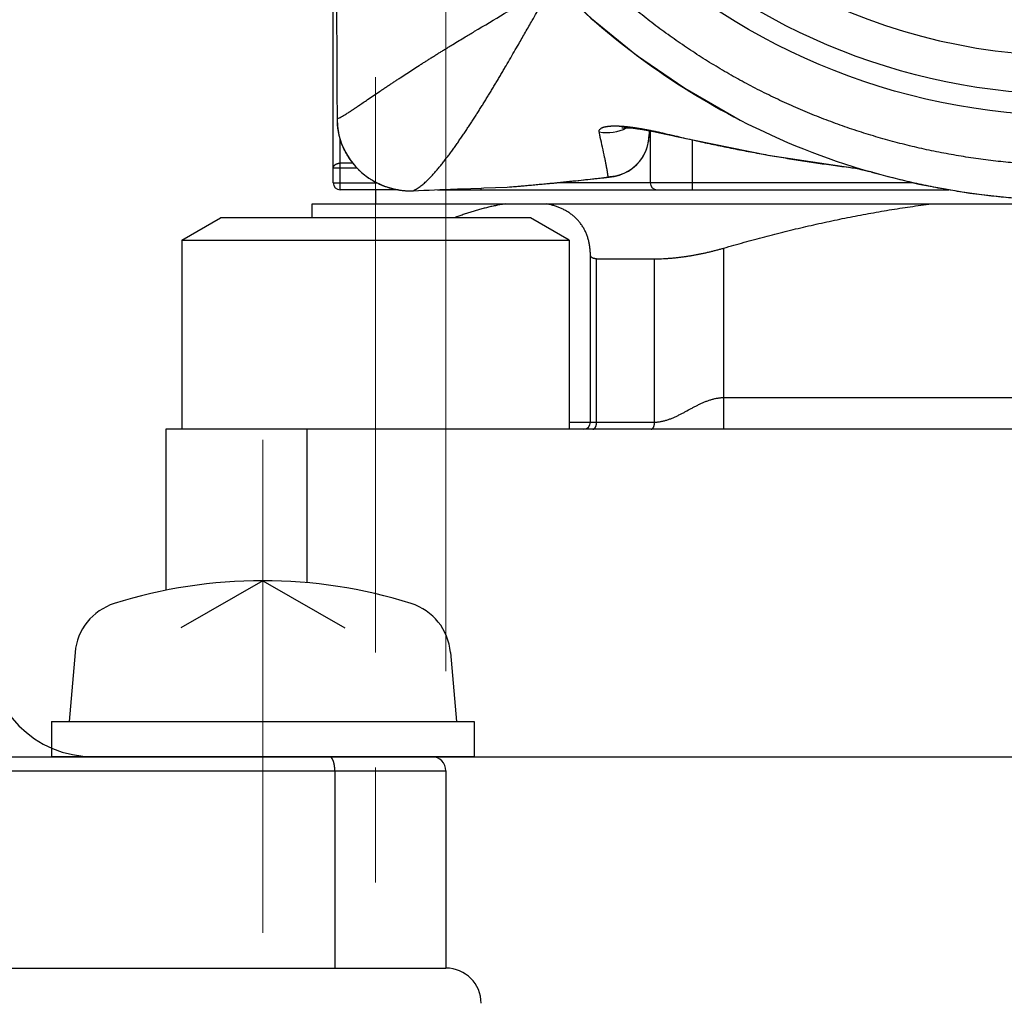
# Model space of a CAD drawing. Header units: millimetres. Extents: x 0 to 594, y 0 to 420.
# Tile 43 of 118: x 180 to 194, y 234 to 248. Entities that reach past the tile are written whole.
import ezdxf

# ---------------------------------------------------------------- set-up
doc = ezdxf.new("R2010")
doc.units = ezdxf.units.MM
doc.header["$LTSCALE"] = 0.257233
doc.linetypes.add('CENTER', pattern=[50.8, 31.75, -6.35, 6.35, -6.35])
doc.layers.add('NoLayerName_001', color=7, linetype='Continuous')
doc.styles.get("Standard").update_dxf_attribs({"font": 'txt', "bigfont": 'extfont2'})
doc.dimstyles.get("Standard").update_dxf_attribs({"dimtxt": 2.5, "dimasz": 2.5, "dimexe": 1, "dimexo": 1, "dimtad": 1, "dimdec": 3, "dimzin": 0, "dimdsep": 46, "dimtxsty": 'Standard', "dimcen": 2.5, "dimadec": 3, "dimazin": 0, "dimtfac": 0.75, "dimtdec": 3, "dimtmove": 0, "dimatfit": 3, "dimfxl": 1, "dimarcsym": 0})

# ---------------------------------------------------------------- blocks, each defined once
blk = doc.blocks.new('_OPEN30')
at = {"color": 0, "linetype": 'ByBlock', "lineweight": -2}
for p, q in [((-1, 0.267949), (0, 0)), ((0, 0), (-1, -0.267949)), ((0, 0), (-1, 0))]:
    blk.add_line(p, q, dxfattribs=at)
blk = doc.blocks.new('*D63')
at = {"layer": 'Defpoints', "color": 0}
for p in [(160.683, 275.378), (160.683, 237.752), (185.683, 237.752)]:
    blk.add_point(p, dxfattribs=at)
at = {"layer": 'NoLayerName_001', "color": 0, "linetype": 'Continuous', "lineweight": 13}
for p, q in [((160.683, 239.166), (160.683, 276.793)), ((185.683, 239.166), (185.683, 276.793)), ((183.562, 275.378), (162.804, 275.378))]:
    blk.add_line(p, q, dxfattribs=at)
at = {"layer": 'NoLayerName_001', "color": 0, "lineweight": 13, "xscale": 2.121340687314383, "yscale": 2.121340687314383, "zscale": 2.121340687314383, "rotation": 180}
blk.add_blockref('_OPEN30', (160.683, 275.378), dxfattribs=at)
at = {"layer": 'NoLayerName_001', "color": 0, "lineweight": 13, "xscale": 2.121340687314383, "yscale": 2.121340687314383, "zscale": 2.121340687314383}
blk.add_blockref('_OPEN30', (185.683, 275.378), dxfattribs=at)
at = {"layer": 'NoLayerName_001', "color": 0, "lineweight": 13, "insert": (173.183, 279.268), "char_height": 4.94979, "attachment_point": 5}
blk.add_mtext('\\W0.8000;25', dxfattribs=at)

msp = doc.modelspace()

# ---------------------------------------------------------------- linework, layer by layer
at = {"layer": 'NoLayerName_001', "color": 7, "linetype": 'Continuous', "lineweight": 25}
for p, q in [((184.0831, 246.1013), (184.0831, 255.7289)), ((188.5681, 246.8391), (188.5681, 246.7854)), ((188.5831, 246.8363), (188.5831, 246.1013)), ((191.7314, 246.249), (191.6953, 246.2594)), ((187.7356, 246.1501), (187.9598, 246.174)), ((185.0066, 246.0013), (184.1831, 246.0013)), ((184.6831, 246.0013), (184.6831, 245.8013)), ((185.1548, 245.9859), (185.2186, 245.9865)), ((185.5637, 246.0013), (192.8191, 246.0013)), ((185.8664, 246.0131), (185.8888, 246.0139)), ((185.8888, 246.0139), (186.1822, 246.025)), ((186.1822, 246.025), (186.2215, 246.0265)), ((186.2215, 246.0265), (186.5526, 246.0386)), ((186.5526, 246.0386), (186.5867, 246.0406)), ((183.7831, 245.8013), (205.3831, 245.8013)), ((183.7831, 245.6013), (183.7831, 245.8013)), ((181.9331, 245.2838), (182.4831, 245.6013)), ((186.8831, 245.6013), (182.4831, 245.6013)), ((187.4331, 245.2838), (186.8831, 245.6013)), ((181.9331, 245.2838), (187.4331, 245.2838)), ((181.9331, 245.2838), (181.9331, 242.6013)), ((187.4331, 245.2838), (187.4331, 242.6013)), ((187.7335, 242.7013), (187.7335, 245.0809)), ((187.8217, 245.021), (188.6448, 245.021)), ((207.4581, 242.6013), (181.7081, 242.6013)), ((181.7081, 242.6013), (181.7081, 240.3152)), ((183.0831, 240.4516), (181.9202, 239.7802)), ((183.0831, 240.4516), (184.246, 239.7802)), ((180.419, 239.4335), (180.3331, 238.4516)), ((185.7472, 239.4335), (185.8331, 238.4516)), ((180.0831, 238.4516), (180.0831, 237.9516)), ((180.0831, 238.4516), (186.0831, 238.4516)), ((186.0831, 238.4516), (186.0831, 237.9516)), ((174.5574, 237.9516), (185.4831, 237.9516)), ((186.0831, 237.9516), (180.0831, 237.9516)), ((181.7081, 237.9513), (207.4581, 237.9513)), ((181.8831, 237.9513), (207.2831, 237.9513)), ((184.106, 237.7516), (184.106, 234.9516)), ((185.6831, 237.7516), (185.6831, 234.9516)), ((160.6831, 234.9516), (185.6831, 234.9516))]:
    msp.add_line(p, q, dxfattribs=at)
at = {"layer": 'NoLayerName_001', "color": 2, "linetype": 'CENTER', "lineweight": 13}
for p, q in [((184.6831, 247.6013), (184.6831, 235.9513)), ((183.0831, 235.4516), (183.0831, 242.4516))]:
    msp.add_line(p, q, dxfattribs=at)
at = {"layer": 'NoLayerName_001', "color": 8, "linetype": 'Continuous', "lineweight": 25}
for p, q in [((184.1371, 247.0061), (184.137, 247.0026)), ((184.1831, 246.0013), (184.1831, 246.713)), ((188.9331, 246.767), (188.932, 246.762)), ((189.1831, 246.0013), (189.1831, 246.711)), ((184.1831, 246.3095), (184.0831, 246.3095)), ((184.3611, 246.379), (184.1831, 246.379)), ((184.4215, 246.3095), (184.1831, 246.3095)), ((184.0831, 246.1013), (184.7006, 246.1013)), ((192.3128, 246.1013), (187.2615, 246.1013)), ((187.9134, 246.1717), (187.9592, 246.1739)), ((186.1831, 246.0013), (186.1831, 246.025)), ((186.5526, 246.0386), (186.5867, 246.0414)), ((186.5867, 246.0414), (186.6188, 246.044)), ((189.6263, 242.6013), (189.6263, 245.1728)), ((187.8217, 242.7013), (187.8217, 245.021)), ((188.6448, 242.7025), (188.6448, 245.021)), ((189.6263, 243.0513), (199.5399, 243.0497)), ((187.4331, 242.7013), (187.7335, 242.7013)), ((187.7335, 242.7013), (188.6448, 242.7025)), ((183.7081, 242.6013), (183.7081, 240.4236)), ((174.5574, 237.7516), (185.6831, 237.7516))]:
    msp.add_line(p, q, dxfattribs=at)
at = {"layer": 'NoLayerName_001', "color": 7, "linetype": 'Continuous', "lineweight": 25}
for points in [[(187.2164, 248.9353), (187.7474, 248.4328), (188.3894, 247.9112), (189.0715, 247.4414), (189.8597, 246.9902)], [(184.137, 247.0026), (184.1419, 246.9051), (184.1639, 246.7752), (184.2022, 246.6514), (184.2554, 246.5352), (184.3222, 246.4274), (184.4012, 246.3293), (184.4911, 246.2418), (184.5903, 246.166), (184.6969, 246.103), (184.8089, 246.0532), (184.9241, 246.0171), (185.0401, 245.9948), (185.1548, 245.9859)], [(188.1851, 246.8811), (188.1809, 246.8804), (188.189, 246.8811), (188.2097, 246.8817), (188.2425, 246.8811), (188.2863, 246.8785), (188.3398, 246.8736), (188.4021, 246.866), (188.472, 246.8557), (188.5485, 246.8428), (188.6301, 246.8275), (188.7163, 246.81), (188.806, 246.7907), (188.8986, 246.7698), (188.932, 246.762)], [(188.107, 246.1989), (188.1463, 246.2103), (188.1879, 246.2254), (188.2305, 246.2444), (188.2722, 246.2671), (188.3135, 246.2938), (188.3539, 246.3251), (188.3927, 246.3608), (188.4293, 246.4011), (188.463, 246.4458), (188.4932, 246.4947), (188.519, 246.5475), (188.54, 246.6039), (188.5556, 246.6633), (188.5651, 246.7251), (188.5681, 246.7854)], [(188.932, 246.762), (190.2547, 246.4931), (191.398, 246.3211)], [(191.397, 246.3212), (191.4065, 246.32), (191.4249, 246.3175), (191.4462, 246.3143), (191.4696, 246.3106), (191.4944, 246.3062), (191.5199, 246.3014), (191.5457, 246.2963), (191.571, 246.2909)], [(191.571, 246.2909), (191.5953, 246.2854), (191.6181, 246.28), (191.6387, 246.2749), (191.6565, 246.2702), (191.6708, 246.2664), (191.6803, 246.2638), (191.6858, 246.2622), (191.6864, 246.2621)], [(191.7209, 246.2533), (192.3969, 246.0816), (193.1198, 245.9511), (193.8497, 245.872), (194.5831, 245.8454), (195.3166, 245.872), (196.0464, 245.9511), (196.7693, 246.0816)], [(186.5867, 246.0406), (186.7411, 246.0532), (186.9731, 246.0737), (187.2164, 246.0968), (187.4706, 246.1223), (187.7356, 246.1501)], [(187.9592, 246.1739), (187.9995, 246.1787), (188.0348, 246.1839)], [(188.0348, 246.1839), (188.0697, 246.1903), (188.107, 246.1989)]]:
    msp.add_lwpolyline(points, dxfattribs=at)
for radius in [9.25, 8.95]:
    msp.add_circle((194.5831, 256.3013), radius, dxfattribs=at)
for centre, radius, start, end in [((194.5831, 256.3013), 8.4, 215.07223, 331.98347), ((194.6351, 256.2473), 10.4163, 224.58423, 242.7126), ((194.5321, 256.056), 10.1991, 242.73402, 253.85064), ((184.1831, 246.1013), 0.1, 180, 270), ((188.6831, 246.1013), 0.1, 180, 270), ((186.5305, 246.7508), 0.7125, 274.52584, 276.45155), ((187.6335, 242.7013), 0.1, 270.00128, 0.00128), ((183.0831, 233.4516), 7, 72.47322, 107.52678), ((181.216, 239.3638), 0.8, 107.52678, 175), ((184.9503, 239.3638), 0.8, 5, 72.47322), ((180.6831, 239.4516), 1.5, 180, 270), ((185.4831, 237.7516), 0.2, 0, 90), ((185.6831, 234.4516), 0.5, 0, 90)]:
    msp.add_arc(centre, radius, start, end, dxfattribs=at)
at = {"layer": 'NoLayerName_001', "color": 8, "linetype": 'Continuous', "lineweight": 25}
for centre, radius, start, end in [((185.1098, 247.0027), 0.9727, 179.82052, 186.99173), ((187.9681, 247.4215), 0.6096, 259.57085, 297.26256), ((187.9671, 246.7862), 0.6011, 334.03141, 350.14096), ((187.9652, 246.7862), 0.6029, 350.17106, 352.15679), ((187.9703, 246.7856), 0.5978, 352.14619, 359.98001), ((187.9687, 246.786), 0.5995, 280.36403, 333.98114), ((187.9679, 246.7879), 0.6015, 271.58451, 280.40591), ((185.1781, 247.0004), 1.0147, 269.69451, 272.29353)]:
    msp.add_arc(centre, radius, start, end, dxfattribs=at)
at = {"layer": 'NoLayerName_001', "color": 7, "linetype": 'Continuous', "lineweight": 25}
for points, knots in [([(184.1174, 249.3056), (184.1193, 249.1907), (184.1226, 248.999), (184.1263, 248.7307), (184.1292, 248.5007), (184.1315, 248.2707), (184.1334, 248.0407), (184.1351, 247.7724), (184.1365, 247.4274), (184.1368, 247.1591), (184.1371, 247.0058)], [0, 0, 0, 0, 0.3450009, 0.575002, 0.8050031, 1.0350039, 1.2650044, 1.4950048, 1.8400057, 2.3000067, 2.3000067, 2.3000067, 2.3000067]), ([(197.1705, 246.177), (197.081, 246.1552), (196.9023, 246.1097), (196.6317, 246.0519), (196.3596, 246.0004), (196.0861, 245.9563), (195.8114, 245.9193), (195.5357, 245.8898), (195.2592, 245.8676), (194.9821, 245.8528), (194.7048, 245.8456), (194.4273, 245.846), (194.1499, 245.854), (193.8729, 245.8696), (193.5965, 245.8926), (193.3208, 245.9232), (193.0461, 245.961), (192.7726, 246.0062), (192.5005, 246.0585), (192.2302, 246.1182), (191.9614, 246.1841), (191.7842, 246.2349), (191.6953, 246.2594)], [0, 0, 0, 0, 0.2764163, 0.5530758, 0.8299414, 1.1069775, 1.3841499, 1.6614268, 1.9387794, 2.216182, 2.4936132, 2.7710559, 3.048498, 3.3259276, 3.6033282, 3.8806786, 4.1579535, 4.4351242, 4.712159, 4.9890238, 5.2656829, 5.5420992, 5.5420992, 5.5420992, 5.5420992]), ([(185.2186, 245.9876), (185.4202, 245.9955), (185.6361, 246.0042), (185.8521, 246.0125), (185.8664, 246.0131)], [0, 0, 0, 0, 0.60508636, 0.64830681, 0.64830681, 0.64830681, 0.64830681]), ([(186.5295, 245.8013), (186.5079, 245.7978), (186.4648, 245.7911), (186.4004, 245.7788), (186.3363, 245.7652), (186.2725, 245.7503), (186.209, 245.7341), (186.1458, 245.7168), (186.0829, 245.6984), (186.0203, 245.679), (185.958, 245.6586), (185.8961, 245.6374), (185.8423, 245.6182), (185.8093, 245.6059), (185.7967, 245.6013)], [0, 0, 0, 0, 0.06547203, 0.13096058, 0.19647138, 0.26200409, 0.32755272, 0.39310605, 0.45864806, 0.52416761, 0.58967079, 0.65516432, 0.72065302, 0.76085834, 0.76085834, 0.76085834, 0.76085834]), ([(187.1624, 245.7899), (187.154, 245.7919), (187.1372, 245.7961), (187.1201, 245.7995), (187.1117, 245.8013)], [0, 0, 0, 0, 0.02602599, 0.05199881, 0.05199881, 0.05199881, 0.05199881]), ([(187.7335, 245.0809), (187.7332, 245.0896), (187.7329, 245.1069), (187.7313, 245.1329), (187.7291, 245.1588), (187.7261, 245.1847), (187.7224, 245.2105), (187.7178, 245.2362), (187.7124, 245.2617), (187.7062, 245.2869), (187.6991, 245.312), (187.6912, 245.3368), (187.6823, 245.3612), (187.6726, 245.3853), (187.662, 245.409), (187.6504, 245.4322), (187.638, 245.455), (187.6246, 245.4773), (187.6104, 245.4991), (187.5953, 245.5202), (187.5794, 245.5407), (187.5626, 245.5606), (187.545, 245.5797), (187.5267, 245.5982), (187.5077, 245.6159), (187.488, 245.6328), (187.4676, 245.649), (187.4467, 245.6643), (187.4252, 245.6789), (187.4032, 245.6927), (187.3807, 245.7058), (187.3577, 245.718), (187.3344, 245.7295), (187.3106, 245.7403), (187.2866, 245.7503), (187.2622, 245.7596), (187.2376, 245.7682), (187.2127, 245.7761), (187.1877, 245.7835), (187.1708, 245.7877), (187.1624, 245.7899)], [0, 0, 0, 0, 0.02596954, 0.05198626, 0.07803425, 0.10409944, 0.13016979, 0.15623549, 0.18228914, 0.20832598, 0.23434406, 0.26034444, 0.28632966, 0.31230228, 0.33826665, 0.36422925, 0.39019786, 0.41617316, 0.44215189, 0.46813166, 0.49411127, 0.52009097, 0.54607134, 0.57205149, 0.59802903, 0.62400041, 0.64996628, 0.67593402, 0.70190924, 0.72789513, 0.75389267, 0.77990374, 0.8059329, 0.8319822, 0.85805076, 0.884135, 0.91022879, 0.93632362, 0.96240883, 0.98847171, 0.98847171, 0.98847171, 0.98847171]), ([(189.6263, 245.1728), (189.6746, 245.1868), (189.7711, 245.2148), (189.9162, 245.2556), (190.0616, 245.2955), (190.2072, 245.3343), (190.3532, 245.3721), (190.4994, 245.4089), (190.6458, 245.4446), (190.7926, 245.4792), (190.9396, 245.5127), (191.0868, 245.5451), (191.2344, 245.5763), (191.3821, 245.6063), (191.5301, 245.6351), (191.6784, 245.6627), (191.8268, 245.6891), (191.9755, 245.7142), (192.1244, 245.738), (192.2734, 245.7605), (192.4227, 245.7818), (192.5223, 245.7947), (192.5721, 245.8013)], [0, 0, 0, 0, 0.1507273, 0.3014637, 0.4522074, 0.6029568, 0.7537107, 0.9044686, 1.0552303, 1.205996, 1.3567664, 1.5075429, 1.658326, 1.809113, 1.9599001, 2.1106843, 2.261463, 2.412234, 2.5629955, 2.7137462, 2.8644855, 3.015213, 3.015213, 3.015213, 3.015213]), ([(188.6448, 245.021), (188.6614, 245.0212), (188.6946, 245.0212), (188.7443, 245.0227), (188.7941, 245.0249), (188.8438, 245.028), (188.8935, 245.0319), (188.9431, 245.0366), (188.9927, 245.042), (189.0422, 245.0482), (189.0915, 245.0551), (189.1408, 245.0627), (189.19, 245.0709), (189.239, 245.0797), (189.2879, 245.0892), (189.3367, 245.0994), (189.3854, 245.1101), (189.4339, 245.1215), (189.4822, 245.1334), (189.5304, 245.146), (189.5785, 245.159), (189.6104, 245.1683), (189.6263, 245.1728)], [0, 0, 0, 0, 0.04978426, 0.09957807, 0.14938416, 0.19920384, 0.24903702, 0.29888227, 0.34873689, 0.39859694, 0.44845735, 0.49831197, 0.54815712, 0.5979939, 0.64782348, 0.69764673, 0.74746417, 0.79727603, 0.84708219, 0.89688226, 0.94667554, 0.99646104, 0.99646104, 0.99646104, 0.99646104]), ([(187.8217, 245.021), (187.8204, 245.021), (187.8178, 245.021), (187.8138, 245.0211), (187.8098, 245.0214), (187.8059, 245.0217), (187.8019, 245.0221), (187.798, 245.0226), (187.7941, 245.0232), (187.7902, 245.0239), (187.7863, 245.0248), (187.7824, 245.0257), (187.7786, 245.0268), (187.7748, 245.0281), (187.7711, 245.0295), (187.7674, 245.0311), (187.7639, 245.0329), (187.7604, 245.0348), (187.7571, 245.037), (187.7539, 245.0394), (187.7508, 245.0419), (187.7479, 245.0447), (187.7453, 245.0477), (187.7428, 245.0509), (187.7407, 245.0542), (187.7387, 245.0577), (187.7372, 245.0614), (187.7359, 245.0652), (187.7348, 245.069), (187.7341, 245.073), (187.7336, 245.0769), (187.7336, 245.0796), (187.7335, 245.0809)], [0, 0, 0, 0, 0.00395956, 0.00792234, 0.01188717, 0.01585324, 0.01982016, 0.02378801, 0.02775733, 0.0317292, 0.03570522, 0.03968756, 0.04367577, 0.04766471, 0.0516503, 0.05563047, 0.05960536, 0.06357763, 0.06755268, 0.07153844, 0.07553523, 0.07953555, 0.08353357, 0.08752592, 0.09151234, 0.0954962, 0.09948371, 0.10347777, 0.1074767, 0.11147517, 0.1154649, 0.11943534, 0.11943534, 0.11943534, 0.11943534]), ([(184.0574, 237.9386), (184.0562, 237.9398), (184.0538, 237.9422), (184.0497, 237.9452), (184.0454, 237.9479), (184.0407, 237.9499), (184.0358, 237.9513), (184.0324, 237.9514), (184.0307, 237.9516)], [0, 0, 0, 0, 0.005072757, 0.010138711, 0.015210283, 0.020314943, 0.025412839, 0.030469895, 0.030469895, 0.030469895, 0.030469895]), ([(184.106, 237.7516), (184.106, 237.7533), (184.106, 237.7566), (184.1059, 237.7617), (184.1058, 237.7667), (184.1057, 237.7718), (184.1055, 237.7768), (184.1052, 237.7819), (184.1049, 237.7869), (184.1045, 237.792), (184.1041, 237.797), (184.1036, 237.802), (184.1031, 237.8071), (184.1025, 237.8121), (184.1019, 237.8171), (184.1012, 237.8221), (184.1005, 237.8271), (184.0997, 237.8321), (184.0988, 237.8371), (184.0979, 237.842), (184.097, 237.847), (184.0959, 237.8519), (184.0948, 237.8568), (184.0936, 237.8617), (184.0924, 237.8666), (184.091, 237.8715), (184.0896, 237.8764), (184.0881, 237.8812), (184.0866, 237.886), (184.0849, 237.8907), (184.0831, 237.8955), (184.0812, 237.9002), (184.0792, 237.9048), (184.0771, 237.9094), (184.0748, 237.9139), (184.0724, 237.9183), (184.0698, 237.9227), (184.0671, 237.9269), (184.0641, 237.931), (184.0609, 237.935), (184.0586, 237.9374), (184.0574, 237.9386)], [0, 0, 0, 0, 0.00504769, 0.01009709, 0.01514791, 0.02019983, 0.02525261, 0.03030597, 0.0353597, 0.04041358, 0.04546743, 0.05052108, 0.05557441, 0.06062729, 0.06567964, 0.0707314, 0.07578253, 0.08083302, 0.08588284, 0.09093196, 0.09598043, 0.10102839, 0.10607612, 0.11112397, 0.11617244, 0.12122166, 0.12627115, 0.13132056, 0.13636989, 0.14141945, 0.14646989, 0.15152166, 0.15657353, 0.1616247, 0.16667554, 0.17172767, 0.17678339, 0.18184003, 0.18689505, 0.1919513, 0.19701749, 0.19701749, 0.19701749, 0.19701749])]:
    msp.add_open_spline(points, degree=3, knots=knots, dxfattribs=at)
at = {"layer": 'NoLayerName_001', "color": 8, "linetype": 'Continuous', "lineweight": 25}
for points, knots in [([(191.378, 246.8842), (191.2889, 246.9163), (191.1102, 246.9786), (190.8462, 247.0833), (190.5851, 247.1949), (190.3275, 247.3143), (190.0734, 247.4411), (189.8231, 247.5753), (189.5768, 247.7166), (189.3345, 247.865), (189.0966, 248.0203), (188.8631, 248.1823), (188.6343, 248.3509), (188.4105, 248.526), (188.1918, 248.7073), (187.9787, 248.895), (187.7705, 249.0879), (187.6374, 249.2223), (187.5701, 249.2887)], [0, 0, 0, 0, 0.2839306, 0.5678362, 0.8517279, 1.1356243, 1.4195433, 1.7034976, 1.9874964, 2.2715449, 2.5556457, 2.839794, 3.1239551, 3.4080849, 3.6921409, 3.9760837, 4.2598768, 4.5434883, 4.5434883, 4.5434883, 4.5434883]), ([(201.5961, 249.2887), (201.5289, 249.2223), (201.3957, 249.0879), (201.1874, 248.8949), (200.9743, 248.7072), (200.7555, 248.5259), (200.5317, 248.3508), (200.3031, 248.1822), (200.0698, 248.0203), (199.8322, 247.8651), (199.5903, 247.7169), (199.3443, 247.5757), (199.0944, 247.4418), (198.8406, 247.3151), (198.5831, 247.1959), (198.3223, 247.0843), (198.0581, 246.9803), (197.791, 246.884), (197.5212, 246.7954), (197.2489, 246.7147), (196.9743, 246.6417), (196.6978, 246.5766), (196.4195, 246.5194), (196.1397, 246.4701), (195.8586, 246.4289), (195.5765, 246.3958), (195.2936, 246.3708), (195.0101, 246.3541), (194.7263, 246.3457), (194.4424, 246.3457), (194.1585, 246.3541), (193.875, 246.3707), (193.5921, 246.3957), (193.31, 246.4287), (193.0289, 246.4699), (192.7492, 246.519), (192.4709, 246.5761), (192.1943, 246.641), (191.9198, 246.714), (191.6472, 246.7939), (191.4679, 246.8547), (191.378, 246.8842)], [0, 0, 0, 0, 0.2836444, 0.5675144, 0.8515443, 1.1356637, 1.419798, 1.7038697, 1.9877992, 2.2715403, 2.5551446, 2.8386844, 3.1222328, 3.4058265, 3.6894797, 3.9732079, 4.2570217, 4.5409165, 4.8248816, 5.1089023, 5.3929612, 5.6770383, 5.9611119, 6.2451653, 6.5291909, 6.8131849, 7.0971469, 7.3810806, 7.6649946, 7.9489024, 8.2328207, 8.5167608, 8.8007284, 9.0847241, 9.3687438, 9.6527798, 9.9368212, 10.2208553, 10.5048714, 10.7888619, 11.0728223, 11.0728223, 11.0728223, 11.0728223]), ([(184.1371, 247.0058), (184.1525, 247.0133), (184.1837, 247.0277), (184.2282, 247.0537), (184.2722, 247.0804), (184.3156, 247.1081), (184.3586, 247.1364), (184.4013, 247.1652), (184.4721, 247.2136), (184.557, 247.2719), (184.6563, 247.3394), (184.7274, 247.3875), (184.7844, 247.4257), (184.8272, 247.4544), (184.87, 247.4829), (184.9129, 247.5114), (184.9558, 247.5398), (184.9988, 247.5681), (185.0562, 247.6058), (185.1281, 247.6527), (185.2145, 247.7086), (185.2867, 247.755), (185.3445, 247.792), (185.3879, 247.8196), (185.4314, 247.8472), (185.475, 247.8747), (185.5185, 247.902), (185.5622, 247.9293), (185.6059, 247.9565), (185.6497, 247.9836), (185.6935, 248.0107), (185.7373, 248.0376), (185.7959, 248.0734), (185.8692, 248.118), (185.9721, 248.18), (186.3253, 248.3918), (186.738, 248.6378), (187.1056, 248.859), (187.1938, 248.912)], [0, 0, 0, 0, 0.0514791, 0.1029657, 0.1544392, 0.2059115, 0.2573931, 0.3088854, 0.360382, 0.5148304, 0.6177816, 0.7207402, 0.7722209, 0.8237015, 0.8751818, 0.9266619, 0.9781418, 1.0296216, 1.0811012, 1.1840602, 1.287019, 1.3899778, 1.4414571, 1.4929364, 1.5444157, 1.5958949, 1.6473741, 1.6988534, 1.7503327, 1.8018121, 1.8532916, 1.9047709, 1.9562502, 2.0592084, 2.1621666, 2.3166041, 3.2947052, 3.6035793, 3.6035793, 3.6035793, 3.6035793]), ([(186.9077, 248.4061), (186.9502, 248.481), (187.0247, 248.612), (187.1201, 248.7807), (187.1728, 248.8745), (187.1939, 248.9121)], [0, 0, 0, 0, 0.25833255, 0.45208232, 0.58124865, 0.58124865, 0.58124865, 0.58124865]), ([(185.2186, 245.9876), (185.2375, 245.9979), (185.2762, 246.0171), (185.3284, 246.0555), (185.3782, 246.0966), (185.4256, 246.1406), (185.4709, 246.1867), (185.5146, 246.2345), (185.5569, 246.2834), (185.5983, 246.3332), (185.6388, 246.3835), (185.6785, 246.4345), (185.7175, 246.486), (185.7559, 246.5379), (185.7938, 246.5902), (185.8312, 246.6428), (185.8683, 246.6957), (185.905, 246.7488), (185.9413, 246.8022), (185.9774, 246.8558), (186.0131, 246.9096), (186.0485, 246.9637), (186.0836, 247.0179), (186.1185, 247.0723), (186.1531, 247.1268), (186.1874, 247.1815), (186.2216, 247.2363), (186.2555, 247.2913), (186.2892, 247.3464), (186.3228, 247.4015), (186.3561, 247.4568), (186.3894, 247.5122), (186.4224, 247.5677), (186.4554, 247.6233), (186.4882, 247.6789), (186.5318, 247.7531), (186.5861, 247.8461), (186.6509, 247.9578), (186.7261, 248.0884), (186.8118, 248.2378), (186.8757, 248.35), (186.9077, 248.4061)], [0, 0, 0, 0, 0.0645876, 0.1292001, 0.1937855, 0.2583585, 0.3229995, 0.3877193, 0.452462, 0.5171488, 0.5817803, 0.6463771, 0.7109548, 0.7755247, 0.8400941, 0.904667, 0.9692448, 1.0338277, 1.0984155, 1.1630077, 1.2276031, 1.2922005, 1.356798, 1.4213935, 1.4859854, 1.5505742, 1.615161, 1.6797465, 1.7443312, 1.8089155, 1.8734998, 1.938084, 2.0026681, 2.0672519, 2.1318355, 2.196419, 2.3255861, 2.4547537, 2.5839217, 2.7776727, 2.9714223, 2.9714223, 2.9714223, 2.9714223]), ([(184.1444, 246.8843), (184.1468, 246.868), (184.151, 246.8353), (184.1611, 246.7867), (184.1732, 246.7386), (184.1878, 246.6911), (184.2047, 246.6444), (184.2239, 246.5985), (184.2454, 246.5537), (184.2691, 246.51), (184.2948, 246.4676), (184.3226, 246.4264), (184.3524, 246.3867), (184.384, 246.3484), (184.4174, 246.3116), (184.4525, 246.2766), (184.4892, 246.2432), (184.5275, 246.2115), (184.5672, 246.1818), (184.6083, 246.1539), (184.6507, 246.1279), (184.6943, 246.104), (184.739, 246.0821), (184.7847, 246.0624), (184.8313, 246.0448), (184.8787, 246.0294), (184.9268, 246.0163), (184.9754, 246.0054), (185.0244, 245.9969), (185.0737, 245.9907), (185.1232, 245.9866), (185.1562, 245.9862), (185.1727, 245.9857)], [0, 0, 0, 0, 0.0494445, 0.0989837, 0.1485986, 0.1982668, 0.2479644, 0.297667, 0.3473509, 0.397008, 0.4466481, 0.4962792, 0.5459055, 0.5955292, 0.6451503, 0.6947682, 0.744385, 0.7940081, 0.843644, 0.8932979, 0.9429751, 0.992681, 1.0424221, 1.0922061, 1.1420282, 1.1918678, 1.2417012, 1.2915042, 1.3412524, 1.3909227, 1.4404943, 1.4899495, 1.4899495, 1.4899495, 1.4899495]), ([(187.8578, 246.8219), (187.8575, 246.8253), (187.8563, 246.8321), (187.8581, 246.8424), (187.862, 246.8519), (187.8683, 246.8602), (187.8758, 246.8672), (187.8841, 246.8732), (187.8929, 246.8783), (187.9021, 246.8826), (187.9116, 246.8863), (187.9212, 246.8896), (187.9309, 246.8925), (187.9408, 246.895), (187.9507, 246.8972), (187.9606, 246.8991), (187.9707, 246.9007), (187.9807, 246.9022), (187.9908, 246.9034), (188.0008, 246.9045), (188.0109, 246.9054), (188.0211, 246.9061), (188.0312, 246.9067), (188.0413, 246.9072), (188.0514, 246.9075), (188.0616, 246.9078), (188.0717, 246.9079), (188.0818, 246.9079), (188.092, 246.9079), (188.1021, 246.9077), (188.1123, 246.9075), (188.1224, 246.9072), (188.1325, 246.9068), (188.1426, 246.9063), (188.1528, 246.9058), (188.1629, 246.9052), (188.173, 246.9046), (188.1831, 246.9039), (188.1932, 246.9031), (188.2033, 246.9023), (188.21, 246.9017), (188.2134, 246.9014)], [0, 0, 0, 0, 0.01022869, 0.02053851, 0.03072746, 0.0409204, 0.05122257, 0.06147864, 0.07164939, 0.08180187, 0.09195852, 0.10210902, 0.11225301, 0.12239769, 0.13254565, 0.14269536, 0.15284199, 0.16298378, 0.17312322, 0.1832621, 0.19340133, 0.20354106, 0.21368071, 0.22381926, 0.2339567, 0.24409365, 0.25423051, 0.26436752, 0.27450476, 0.28464215, 0.29477943, 0.30491627, 0.31505255, 0.3251885, 0.33532432, 0.34546013, 0.35559603, 0.36573204, 0.37586815, 0.3860043, 0.39614039, 0.39614039, 0.39614039, 0.39614039]), ([(187.9666, 246.3096), (187.965, 246.3182), (187.9619, 246.3353), (187.9568, 246.361), (187.9517, 246.3867), (187.9464, 246.4124), (187.9409, 246.438), (187.9171, 246.549), (187.8906, 246.6683), (187.865, 246.7878), (187.8596, 246.8134), (187.8578, 246.8219)], [0, 0, 0, 0, 0.026189, 0.05237762, 0.07856693, 0.10475746, 0.13094931, 0.15714222, 0.44523918, 0.49761709, 0.52380659, 0.52380659, 0.52380659, 0.52380659]), ([(188.2134, 246.9014), (188.2168, 246.9011), (188.2235, 246.9004), (188.2336, 246.8995), (188.2437, 246.8984), (188.2538, 246.8974), (188.2638, 246.8963), (188.2739, 246.8951), (188.284, 246.8939), (188.294, 246.8927), (188.3041, 246.8914), (188.3141, 246.8901), (188.3208, 246.8892), (188.3242, 246.8887)], [0, 0, 0, 0, 0.0101359, 0.02027162, 0.03040723, 0.04054278, 0.05067829, 0.06081376, 0.07094918, 0.08108452, 0.09121972, 0.10135473, 0.11148947, 0.11148947, 0.11148947, 0.11148947]), ([(188.3242, 246.8887), (188.3285, 246.8882), (188.337, 246.887), (188.3498, 246.8852), (188.3627, 246.8833), (188.3755, 246.8814), (188.3883, 246.8794), (188.4011, 246.8774), (188.4139, 246.8753), (188.4267, 246.8732), (188.4395, 246.8711), (188.4523, 246.8689), (188.465, 246.8667), (188.4778, 246.8645), (188.4906, 246.8622), (188.5033, 246.8598), (188.5161, 246.8575), (188.5288, 246.8551), (188.5415, 246.8527), (188.5543, 246.8502), (188.567, 246.8477), (188.5755, 246.8461), (188.5797, 246.8452)], [0, 0, 0, 0, 0.01296093, 0.02592194, 0.03888305, 0.05184427, 0.06480557, 0.07776695, 0.09072844, 0.10369007, 0.11665186, 0.12961379, 0.14257588, 0.15553809, 0.16850039, 0.18146274, 0.19442508, 0.20738735, 0.22034948, 0.23331139, 0.24627297, 0.25923414, 0.25923414, 0.25923414, 0.25923414]), ([(188.5797, 246.8452), (188.5856, 246.844), (188.5974, 246.8417), (188.6152, 246.8381), (188.6329, 246.8344), (188.6506, 246.8308), (188.6683, 246.827), (188.686, 246.8233), (188.7037, 246.8194), (188.7214, 246.8156), (188.7391, 246.8117), (188.7568, 246.8078), (188.7803, 246.8025), (188.8097, 246.7958), (188.845, 246.7877), (188.8803, 246.7795), (188.9096, 246.7726), (188.9273, 246.7684), (188.9331, 246.767)], [0, 0, 0, 0, 0.01810019, 0.03620043, 0.05430073, 0.07240109, 0.09050147, 0.10860185, 0.12670226, 0.14480272, 0.16290326, 0.18100389, 0.1991046, 0.23530626, 0.27150808, 0.30770981, 0.34391107, 0.36201138, 0.36201138, 0.36201138, 0.36201138]), ([(188.9331, 246.767), (188.9738, 246.7574), (189.055, 246.7381), (189.1771, 246.7102), (189.2993, 246.6829), (189.4216, 246.6562), (189.5442, 246.6303), (189.6668, 246.6051), (189.7897, 246.5805), (189.9126, 246.5566), (190.0357, 246.5334), (190.1589, 246.5108), (190.2823, 246.4889), (190.4057, 246.4677), (190.5293, 246.4471), (190.653, 246.4272), (190.7768, 246.4079), (190.9007, 246.3893), (191.0246, 246.3713), (191.1487, 246.354), (191.2728, 246.3372), (191.3556, 246.3266), (191.397, 246.3213)], [0, 0, 0, 0, 0.1252277, 0.2504559, 0.3756864, 0.5009212, 0.6261618, 0.7514098, 0.8766645, 1.0019251, 1.1271906, 1.25246, 1.377732, 1.5030056, 1.6282794, 1.7535521, 1.8788222, 2.0040884, 2.129349, 2.2546025, 2.3798471, 2.5050812, 2.5050812, 2.5050812, 2.5050812]), ([(184.0831, 246.3095), (184.0832, 246.311), (184.0832, 246.314), (184.0839, 246.3184), (184.085, 246.3228), (184.0864, 246.3271), (184.0881, 246.3313), (184.0902, 246.3353), (184.0926, 246.3391), (184.0952, 246.3427), (184.0981, 246.3462), (184.1011, 246.3494), (184.1044, 246.3525), (184.1079, 246.3553), (184.1114, 246.358), (184.1151, 246.3605), (184.119, 246.3629), (184.1229, 246.365), (184.1269, 246.367), (184.1309, 246.3688), (184.1351, 246.3705), (184.1393, 246.372), (184.1435, 246.3733), (184.1478, 246.3745), (184.1522, 246.3756), (184.1565, 246.3765), (184.1609, 246.3773), (184.1654, 246.3779), (184.1698, 246.3784), (184.1742, 246.3788), (184.1787, 246.379), (184.1816, 246.379), (184.1831, 246.379)], [0, 0, 0, 0, 0.00445053, 0.00892301, 0.01341792, 0.01792982, 0.02244864, 0.02696093, 0.03145358, 0.03593124, 0.04040389, 0.0448775, 0.04935433, 0.05383325, 0.05831022, 0.06277957, 0.06724206, 0.07170154, 0.07616081, 0.0806216, 0.08508463, 0.08954974, 0.09401589, 0.09848143, 0.10294565, 0.10740855, 0.11186996, 0.11632951, 0.1207867, 0.12524089, 0.12969133, 0.13413715, 0.13413715, 0.13413715, 0.13413715]), ([(187.9845, 246.1866), (187.9843, 246.1887), (187.9839, 246.1928), (187.9832, 246.199), (187.9825, 246.2052), (187.9818, 246.2113), (187.9811, 246.2175), (187.9803, 246.2237), (187.9795, 246.2298), (187.9786, 246.236), (187.9778, 246.2421), (187.9769, 246.2483), (187.9759, 246.2544), (187.975, 246.2606), (187.974, 246.2667), (187.973, 246.2729), (187.972, 246.279), (187.971, 246.2851), (187.9699, 246.2912), (187.9688, 246.2974), (187.9677, 246.3035), (187.967, 246.3076), (187.9666, 246.3096)], [0, 0, 0, 0, 0.00621465, 0.01242938, 0.0186442, 0.0248591, 0.03107403, 0.03728902, 0.04350413, 0.04971939, 0.05593482, 0.06215043, 0.06836622, 0.07458215, 0.0807982, 0.08701432, 0.09323044, 0.09944651, 0.10566242, 0.11187811, 0.11809345, 0.12430835, 0.12430835, 0.12430835, 0.12430835]), ([(186.6188, 246.044), (186.6476, 246.0464), (186.7053, 246.0511), (186.7917, 246.0586), (186.878, 246.0663), (186.9644, 246.0742), (187.0507, 246.0824), (187.1371, 246.0907), (187.2522, 246.1021), (187.396, 246.1167), (187.5972, 246.1377), (187.7697, 246.1562), (187.8847, 246.1686), (187.9134, 246.1717)], [0, 0, 0, 0, 0.0867264, 0.1734525, 0.260179, 0.3469061, 0.433634, 0.5203631, 0.6070931, 0.7805557, 0.95402, 1.2142127, 1.3009406, 1.3009406, 1.3009406, 1.3009406]), ([(187.9134, 246.1717), (187.9142, 246.1718), (187.9158, 246.172), (187.9181, 246.1723), (187.9204, 246.1725), (187.9228, 246.1728), (187.9251, 246.1731), (187.9274, 246.1733), (187.9298, 246.1736), (187.9321, 246.1739), (187.9344, 246.1742), (187.9368, 246.1745), (187.9391, 246.1748), (187.9414, 246.1751), (187.9438, 246.1755), (187.9461, 246.1758), (187.9484, 246.1761), (187.9507, 246.1765), (187.9531, 246.1768), (187.9554, 246.1772), (187.9577, 246.1776), (187.96, 246.178), (187.9623, 246.1785), (187.9646, 246.1789), (187.9669, 246.1794), (187.9692, 246.1799), (187.9715, 246.1804), (187.9738, 246.181), (187.9761, 246.1816), (187.9783, 246.1823), (187.9806, 246.1831), (187.9819, 246.1839), (187.9826, 246.1842)], [0, 0, 0, 0, 0.002350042, 0.004699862, 0.007049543, 0.009399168, 0.011748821, 0.014098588, 0.016448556, 0.018798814, 0.021149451, 0.023500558, 0.02585223, 0.028204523, 0.030557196, 0.032909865, 0.035262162, 0.037613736, 0.039964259, 0.042313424, 0.044660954, 0.047006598, 0.049350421, 0.051693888, 0.054038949, 0.056387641, 0.058742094, 0.061104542, 0.063475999, 0.065844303, 0.068197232, 0.070541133, 0.070541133, 0.070541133, 0.070541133]), ([(187.9826, 246.1842), (187.9829, 246.1844), (187.9834, 246.1847), (187.9841, 246.1854), (187.9845, 246.1861), (187.9845, 246.1865), (187.9845, 246.1866)], [0, 0, 0, 0, 0.0009261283, 0.0019151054, 0.0028591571, 0.0031647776, 0.0031647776, 0.0031647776, 0.0031647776]), ([(188.6448, 242.7025), (188.6525, 242.7027), (188.6681, 242.7028), (188.6914, 242.7047), (188.7146, 242.7075), (188.7378, 242.7114), (188.7608, 242.7161), (188.7836, 242.7218), (188.8063, 242.7282), (188.8288, 242.7353), (188.8511, 242.743), (188.8732, 242.7513), (188.895, 242.76), (188.9165, 242.7692), (188.9379, 242.7787), (188.959, 242.7886), (188.98, 242.7987), (189.0009, 242.8091), (189.0216, 242.8197), (189.0423, 242.8305), (189.063, 242.8414), (189.1042, 242.8634), (189.1452, 242.8858), (189.1864, 242.9078), (189.207, 242.9187), (189.2278, 242.9294), (189.2486, 242.94), (189.2695, 242.9504), (189.2905, 242.9605), (189.3117, 242.9704), (189.333, 242.9799), (189.3545, 242.9891), (189.3762, 242.9978), (189.398, 243.0061), (189.4201, 243.0139), (189.4423, 243.0211), (189.4647, 243.0277), (189.4874, 243.0336), (189.5102, 243.0388), (189.5332, 243.0433), (189.5487, 243.0454), (189.5564, 243.0466)], [0, 0, 0, 0, 0.02333968, 0.04669016, 0.07007615, 0.09351197, 0.11700242, 0.14054363, 0.16412398, 0.18772489, 0.21132164, 0.23488408, 0.2583783, 0.28179538, 0.30515706, 0.32848424, 0.35179537, 0.37510677, 0.39843121, 0.42177007, 0.44512019, 0.46847771, 0.56190012, 0.5852466, 0.60859184, 0.63193813, 0.65528836, 0.67864255, 0.70199774, 0.72535222, 0.74870601, 0.77206105, 0.79542079, 0.81878386, 0.8421475, 0.86551268, 0.88888452, 0.91227277, 0.9356876, 0.95911553, 0.98253729, 0.98253729, 0.98253729, 0.98253729]), ([(189.5564, 243.0466), (189.5641, 243.0474), (189.5796, 243.0494), (189.6029, 243.051), (189.6185, 243.0511), (189.6263, 243.0513)], [0, 0, 0, 0, 0.02340265, 0.046780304, 0.070134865, 0.070134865, 0.070134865, 0.070134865]), ([(187.7658, 242.6013), (187.7672, 242.6014), (187.77, 242.6015), (187.7741, 242.6024), (187.7781, 242.6037), (187.7819, 242.6055), (187.7856, 242.6077), (187.789, 242.6101), (187.7921, 242.6129), (187.7951, 242.6159), (187.7978, 242.619), (187.8003, 242.6224), (187.8026, 242.6258), (187.8047, 242.6294), (187.8067, 242.6331), (187.8086, 242.6368), (187.8103, 242.6406), (187.8118, 242.6444), (187.8133, 242.6483), (187.8146, 242.6523), (187.8157, 242.6562), (187.8168, 242.6602), (187.8178, 242.6643), (187.8186, 242.6683), (187.8194, 242.6724), (187.82, 242.6765), (187.8205, 242.6806), (187.821, 242.6847), (187.8213, 242.6889), (187.8216, 242.693), (187.8217, 242.6972), (187.8217, 242.6999), (187.8217, 242.7013)], [0, 0, 0, 0, 0.00413911, 0.00830842, 0.01251632, 0.01675238, 0.02099215, 0.02520282, 0.02937869, 0.03353967, 0.03769937, 0.04186442, 0.0460353, 0.05020721, 0.05437182, 0.05852747, 0.06267742, 0.06682431, 0.07097007, 0.07511596, 0.07926263, 0.08341014, 0.08755798, 0.09170569, 0.09585332, 0.10000087, 0.10414813, 0.10829479, 0.11244038, 0.11658427, 0.12072575, 0.12486397, 0.12486397, 0.12486397, 0.12486397]), ([(188.5951, 242.6013), (188.5963, 242.6014), (188.5986, 242.6014), (188.602, 242.6023), (188.6053, 242.6035), (188.6085, 242.6051), (188.6115, 242.607), (188.6144, 242.6091), (188.617, 242.6115), (188.6193, 242.614), (188.6215, 242.6167), (188.6236, 242.6195), (188.6255, 242.6224), (188.6273, 242.6254), (188.629, 242.6284), (188.6305, 242.6315), (188.632, 242.6347), (188.6334, 242.6379), (188.6346, 242.6411), (188.6358, 242.6444), (188.6369, 242.6477), (188.6379, 242.651), (188.6388, 242.6543), (188.6397, 242.6577), (188.6404, 242.6611), (188.6411, 242.6645), (188.6418, 242.6679), (188.6424, 242.6714), (188.6429, 242.6748), (188.6433, 242.6782), (188.6437, 242.6817), (188.644, 242.6851), (188.6443, 242.6886), (188.6445, 242.6921), (188.6447, 242.6955), (188.6447, 242.699), (188.6448, 242.7013), (188.6448, 242.7025)], [0, 0, 0, 0, 0.00346627, 0.00696127, 0.0104963, 0.01406285, 0.01763764, 0.02118704, 0.02468669, 0.02815563, 0.03161392, 0.03507343, 0.03853836, 0.04200844, 0.04548178, 0.04895522, 0.0524264, 0.05589666, 0.05936746, 0.06283979, 0.06631418, 0.06979076, 0.07326927, 0.07674907, 0.0802292, 0.08370838, 0.08718566, 0.09066119, 0.09413522, 0.09760796, 0.10107957, 0.10455018, 0.10801985, 0.11148864, 0.11495655, 0.11842352, 0.12188949, 0.12188949, 0.12188949, 0.12188949])]:
    msp.add_open_spline(points, degree=3, knots=knots, dxfattribs=at)

# ---------------------------------------------------------------- dimensions: what is measured, and where the dimension line sits
at = {"layer": 'NoLayerName_001', "color": 3, "linetype": 'Continuous', "lineweight": 13}
dim = msp.add_linear_dim(base=(160.6831, 275.3784), p1=(185.6831, 237.7516), p2=(160.6831, 237.7516), angle=180, text='\\W0.8000;<>', dimstyle='Standard', override={"dimtxt": 4.949795, "dimasz": 2.121341, "dimexe": 1.414227, "dimexo": 1.414227, "dimgap": 1.414227, "dimzin": 8, "dimblk": 'OPEN30', "dimclrd": 0, "dimclre": 0, "dimclrt": 0, "dimtp": 0, "dimtm": 0, "dimlwd": 13, "dimlwe": 13}, dxfattribs=at)
dim.commit()
dim.dimension.update_dxf_attribs({"geometry": '*D63', "text_midpoint": (173.1831, 275.3784), "dimtype": 160})

doc.saveas('drawing.dxf')
